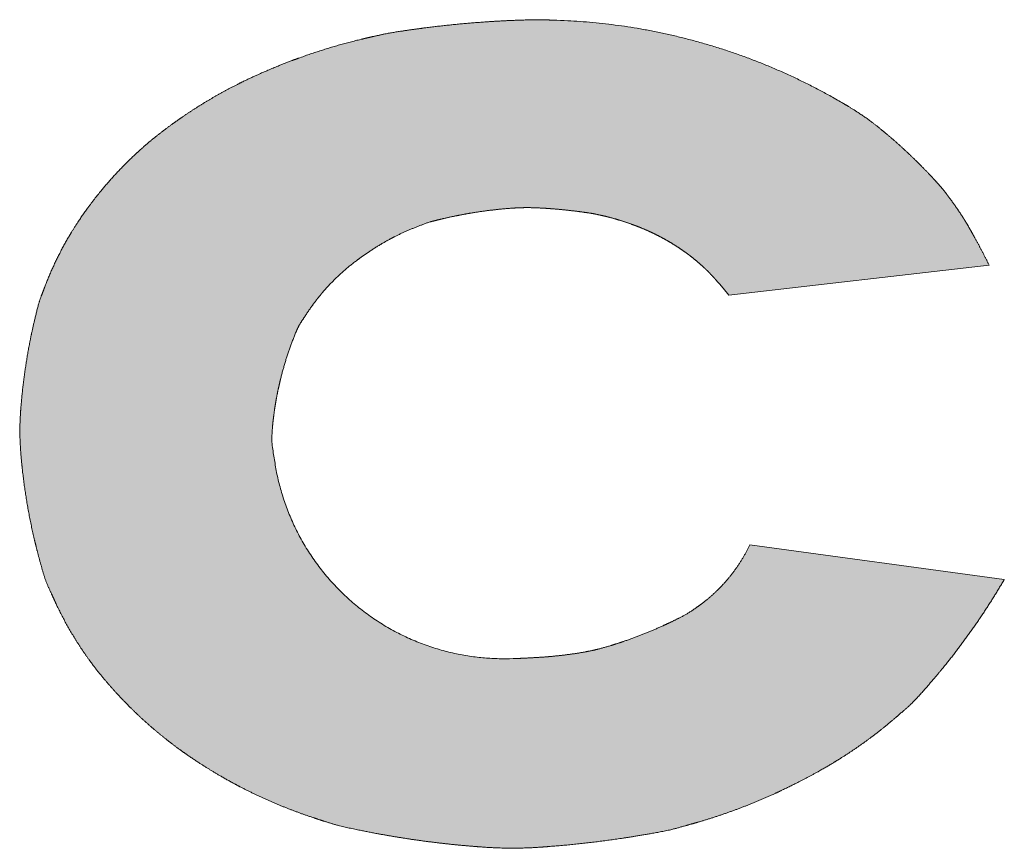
# Model space of a CAD drawing. Header units: millimetres. Extents: x 0 to 594, y 0 to 420.
# Tile 23 of 61: x 458.73 to 460.7, y 23.74 to 25.4. Entities that reach past the tile are written whole.
import ezdxf

# ---------------------------------------------------------------- set-up
doc = ezdxf.new("R2010")
doc.units = ezdxf.units.MM

# ---------------------------------------------------------------- blocks, each defined once
blk = doc.blocks.new('EV Logo')
at = {"linetype": 'Continuous'}
h = blk.add_hatch(color=7, dxfattribs=at)
edge = h.paths.add_edge_path(flags=0)
edge.add_spline(control_points=[(15.095, 2.6829), (15.0727, 2.6364), (15.04, 2.5964), (14.9989, 2.5652), (14.9943, 2.5618), (14.9851, 2.5552), (14.9709, 2.5455), (14.9473, 2.5331), (14.9283, 2.524), (14.9142, 2.5178), (14.8862, 2.5052), (14.8575, 2.4942), (14.8282, 2.4848), (14.8195, 2.482), (14.8019, 2.4766), (14.775, 2.47), (14.7569, 2.4669), (14.7478, 2.4655), (14.7235, 2.4618), (14.6992, 2.4592), (14.6747, 2.4576), (14.6665, 2.4571), (14.6502, 2.4562), (14.6256, 2.455), (14.6092, 2.4546), (14.601, 2.4547), (14.3572, 2.4558), (14.1742, 2.6169), (14.1423, 2.8586), (14.1415, 2.8643), (14.1402, 2.8756), (14.1372, 2.8928), (14.1383, 2.9098), (14.1399, 2.9268), (14.1419, 2.9438), (14.1435, 2.955), (14.1444, 2.9606), (14.1498, 2.9943), (14.1577, 3.0274), (14.1682, 3.0599), (14.17, 3.0653), (14.1736, 3.076), (14.1795, 3.092), (14.1858, 3.1078), (14.1924, 3.1232), (14.2022, 3.1371), (14.2082, 3.1465), (14.2113, 3.1511), (14.2301, 3.1789), (14.252, 3.2042), (14.2769, 3.2267), (14.2845, 3.2336), (14.3001, 3.2467), (14.3249, 3.2648), (14.342, 3.276), (14.3507, 3.2813), (14.3744, 3.2959), (14.3993, 3.3082), (14.4252, 3.3184), (14.4295, 3.3201), (14.4381, 3.3234), (14.4511, 3.3285), (14.4747, 3.3346), (14.494, 3.339), (14.5088, 3.342), (14.5385, 3.3479), (14.5685, 3.3523), (14.5986, 3.3552), (14.6072, 3.356), (14.6246, 3.3574), (14.6508, 3.3583), (14.6682, 3.3575), (14.6768, 3.3571), (14.6988, 3.3559), (14.7207, 3.354), (14.7426, 3.3513), (14.7535, 3.35), (14.7673, 3.3481), (14.784, 3.3455), (14.7927, 3.3435), (14.7984, 3.3422), (14.8013, 3.3416), (14.8185, 3.3376), (14.8355, 3.3326), (14.8522, 3.3268), (14.8573, 3.325), (14.8673, 3.3214), (14.8822, 3.3154), (14.8919, 3.311), (14.8968, 3.3088), (14.9098, 3.3027), (14.9225, 3.296), (14.9348, 3.2887), (14.9388, 3.2863), (14.9467, 3.2815), (14.9583, 3.2738), (14.9658, 3.2685), (14.9695, 3.2657), (14.9803, 3.2578), (14.9906, 3.2492), (15.0005, 3.2402), (15.0021, 3.2387), (15.0054, 3.2356), (15.0103, 3.231), (15.0167, 3.2243), (15.0215, 3.2192), (15.0247, 3.2156), (15.0344, 3.2049), (15.0437, 3.1939), (15.0527, 3.1825)], knot_values=[0, 0, 0, 0, 0.06208, 0.06208, 0.06208, 0.069036, 0.075992, 0.082948, 0.10177, 0.10177, 0.10177, 0.139402, 0.139402, 0.139402, 0.150661, 0.161919, 0.173177, 0.173177, 0.173177, 0.203181, 0.203181, 0.203181, 0.213218, 0.223255, 0.233292, 0.233292, 0.233292, 0.482906, 0.482906, 0.482906, 0.489905, 0.496904, 0.503902, 0.510856, 0.517811, 0.524765, 0.524765, 0.524765, 0.566458, 0.566458, 0.566458, 0.573412, 0.580367, 0.587321, 0.59415, 0.600979, 0.607808, 0.607808, 0.607808, 0.648708, 0.648708, 0.648708, 0.661197, 0.673686, 0.686175, 0.686175, 0.686175, 0.720161, 0.720161, 0.720161, 0.725831, 0.731501, 0.737171, 0.755702, 0.755702, 0.755702, 0.792752, 0.792752, 0.792752, 0.803406, 0.81406, 0.824715, 0.824715, 0.824715, 0.851665, 0.851665, 0.851665, 0.865142, 0.868754, 0.872367, 0.875979, 0.875979, 0.875979, 0.897645, 0.897645, 0.897645, 0.904185, 0.910725, 0.917265, 0.917265, 0.917265, 0.934839, 0.934839, 0.934839, 0.9405, 0.946161, 0.951822, 0.951822, 0.951822, 0.968213, 0.968213, 0.968213, 0.970946, 0.973679, 0.976411, 0.982309, 0.982309, 0.982309, 1, 1, 1, 1], weights=[1, 0.981261, 0.981261, 1, 1, 1, 1, 1, 1, 1, 0.999042, 0.999042, 1, 1, 1, 1, 1, 1, 0.999394, 0.999394, 1, 1, 1, 1, 1, 1, 0.83569, 0.83569, 1, 1, 1, 1, 1, 1, 1, 1, 1, 0.997971, 0.997971, 1, 1, 1, 1, 1, 1, 1, 1, 1, 0.995074, 0.995074, 1, 1, 1, 1, 1, 1, 0.997454, 0.997454, 1, 1, 1, 1, 1, 1, 1, 0.999127, 0.999127, 1, 1, 1, 1, 1, 1, 0.999647, 0.999647, 1, 1, 1, 1, 1, 1, 1, 0.999032, 0.999032, 1, 1, 1, 1, 1, 1, 0.999202, 0.999202, 1, 1, 1, 1, 1, 1, 0.999047, 0.999047, 1, 1, 1, 1, 1, 1, 1, 0.999637, 0.999637, 1], degree=3, periodic=0)
edge.add_line((15.0527, 3.1825), (15.5736, 3.243))
edge.add_spline(control_points=[(15.5736, 3.243), (15.5641, 3.2621), (15.5542, 3.2811), (15.5439, 3.2997), (15.5404, 3.306), (15.5356, 3.3146), (15.5292, 3.3256), (15.5248, 3.3327), (15.5219, 3.3374), (15.5204, 3.3397), (15.5114, 3.3538), (15.5018, 3.3676), (15.4917, 3.3809), (15.4901, 3.3831), (15.4867, 3.3875), (15.4817, 3.3943), (15.4725, 3.4047), (15.465, 3.4129), (15.4593, 3.4191), (15.4299, 3.4506), (15.3986, 3.4802), (15.3656, 3.5078), (15.3568, 3.5152), (15.3391, 3.5295), (15.3109, 3.5492), (15.2914, 3.561), (15.2815, 3.5668), (15.1061, 3.6699), (14.9106, 3.7266), (14.7072, 3.7332), (14.7001, 3.7335), (14.6861, 3.7338), (14.6649, 3.7342), (14.6298, 3.7334), (14.6017, 3.7321), (14.5807, 3.7308), (14.5386, 3.7282), (14.4966, 3.7244), (14.4547, 3.7192), (14.4338, 3.7166), (14.4056, 3.7127), (14.3702, 3.7071), (14.3485, 3.7023), (14.3341, 3.6991), (14.3269, 3.6974), (14.2836, 3.6874), (14.241, 3.6749), (14.1992, 3.66), (14.1853, 3.6551), (14.1576, 3.6446), (14.1166, 3.6275), (14.0898, 3.615), (14.0765, 3.6085), (14.0367, 3.5888), (13.9983, 3.5664), (13.9616, 3.5414), (13.9555, 3.5372), (13.9433, 3.5287), (13.9254, 3.5156), (13.9091, 3.503), (13.8942, 3.4911), (13.881, 3.4796), (13.8724, 3.4718), (13.8681, 3.4678), (13.8423, 3.4442), (13.8183, 3.4187), (13.7961, 3.3917), (13.7885, 3.3825), (13.7738, 3.3637), (13.7529, 3.3344), (13.7401, 3.3142), (13.734, 3.304), (13.7152, 3.2724), (13.699, 3.2394), (13.6857, 3.2051), (13.6834, 3.1994), (13.6791, 3.1879), (13.6724, 3.1707), (13.6641, 3.1388), (13.6582, 3.1126), (13.6541, 3.0922), (13.6461, 3.0515), (13.6402, 3.0104), (13.6365, 2.969), (13.6352, 2.9543), (13.6331, 2.9249), (13.6339, 2.8804), (13.6366, 2.8511), (13.6382, 2.8364), (13.6432, 2.7896), (13.6511, 2.7431), (13.6617, 2.6972), (13.6635, 2.6895), (13.6672, 2.6743), (13.6732, 2.6515), (13.6794, 2.6294), (13.6859, 2.6081), (13.6952, 2.5885), (13.7011, 2.5753), (13.7041, 2.5688), (13.7223, 2.5294), (13.744, 2.492), (13.7692, 2.4567), (13.7775, 2.445), (13.7949, 2.4222), (13.8232, 2.3895), (13.843, 2.3688), (13.8531, 2.3586), (13.8835, 2.3283), (13.9161, 2.3004), (13.9507, 2.2749), (13.951, 2.2747), (13.9513, 2.2745), (13.9643, 2.265), (13.9903, 2.2471), (14.0307, 2.2221), (14.0583, 2.2067), (14.0723, 2.1994), (14.1189, 2.175), (14.1674, 2.1543), (14.2173, 2.1377), (14.2256, 2.1349), (14.2423, 2.1296), (14.2674, 2.1214), (14.3113, 2.1116), (14.3469, 2.1047), (14.374, 2.1001), (14.4281, 2.0908), (14.4826, 2.0839), (14.5374, 2.0794), (14.5546, 2.0779), (14.589, 2.0755), (14.6411, 2.0751), (14.6755, 2.0773), (14.6927, 2.0787), (14.7414, 2.0824), (14.79, 2.0879), (14.8383, 2.0951), (14.8624, 2.0987), (14.8954, 2.1042), (14.9372, 2.1122), (14.9634, 2.1197), (14.9809, 2.1246), (14.9896, 2.1271), (15.0419, 2.1423), (15.093, 2.1612), (15.1426, 2.1838), (15.1576, 2.1907), (15.1875, 2.2051), (15.2316, 2.2284), (15.2602, 2.2452), (15.2742, 2.254), (15.3125, 2.2779), (15.3489, 2.3046), (15.3832, 2.334), (15.3889, 2.3389), (15.4002, 2.3488), (15.4176, 2.3634), (15.4441, 2.3922), (15.4648, 2.4162), (15.4801, 2.4349), (15.5261, 2.4911), (15.5674, 2.5507), (15.604, 2.6133)], knot_values=[0, 0, 0, 0, 0.012341, 0.012341, 0.012341, 0.016455, 0.018064, 0.019673, 0.021282, 0.021282, 0.021282, 0.030936, 0.030936, 0.030936, 0.032545, 0.034154, 0.035763, 0.040591, 0.040591, 0.040591, 0.065465, 0.065465, 0.065465, 0.07206, 0.078654, 0.085249, 0.085249, 0.085249, 0.200459, 0.200459, 0.200459, 0.204524, 0.208589, 0.212654, 0.22484, 0.22484, 0.22484, 0.249207, 0.249207, 0.249207, 0.261392, 0.265665, 0.269938, 0.27421, 0.27421, 0.27421, 0.299835, 0.299835, 0.299835, 0.308381, 0.316928, 0.325474, 0.325474, 0.325474, 0.35112, 0.35112, 0.35112, 0.355397, 0.359674, 0.363951, 0.367318, 0.370685, 0.374052, 0.374052, 0.374052, 0.394241, 0.394241, 0.394241, 0.401141, 0.408042, 0.414942, 0.414942, 0.414942, 0.436152, 0.436152, 0.436152, 0.43969, 0.443228, 0.446766, 0.458762, 0.458762, 0.458762, 0.482745, 0.482745, 0.482745, 0.491259, 0.499774, 0.508288, 0.508288, 0.508288, 0.5355, 0.5355, 0.5355, 0.540037, 0.544574, 0.549111, 0.553276, 0.557441, 0.561606, 0.561606, 0.561606, 0.586569, 0.586569, 0.586569, 0.594858, 0.603147, 0.611437, 0.611437, 0.611437, 0.636208, 0.636208, 0.636208, 0.63641, 0.63641, 0.645534, 0.654658, 0.663781, 0.663781, 0.663781, 0.694149, 0.694149, 0.694149, 0.699215, 0.70428, 0.709345, 0.725219, 0.725219, 0.725219, 0.75696, 0.75696, 0.75696, 0.766936, 0.776912, 0.786888, 0.786888, 0.786888, 0.8151, 0.8151, 0.8151, 0.829209, 0.83445, 0.839691, 0.844933, 0.844933, 0.844933, 0.87636, 0.87636, 0.87636, 0.885941, 0.895522, 0.905103, 0.905103, 0.905103, 0.931147, 0.931147, 0.931147, 0.935491, 0.939834, 0.944178, 0.958143, 0.958143, 0.958143, 1, 1, 1, 1], weights=[1, 0.999832, 0.999832, 1, 1, 1, 1, 1, 1, 1, 0.999442, 0.999442, 1, 1, 1, 1, 1, 1, 1, 0.998722, 0.998722, 1, 1, 1, 1, 1, 1, 0.979411, 0.979411, 1, 1, 1, 1, 1, 1, 1, 0.999685, 0.999685, 1, 1, 1, 1, 1, 1, 1, 0.998891, 0.998891, 1, 1, 1, 1, 1, 1, 0.99839, 0.99839, 1, 1, 1, 1, 1, 1, 1, 1, 1, 0.998394, 0.998394, 1, 1, 1, 1, 1, 1, 0.997692, 0.997692, 1, 1, 1, 1, 1, 1, 1, 0.999069, 0.999069, 1, 1, 1, 1, 1, 1, 0.998825, 0.998825, 1, 1, 1, 1, 1, 1, 1, 1, 1, 0.997093, 0.997093, 1, 1, 1, 1, 1, 1, 0.998124, 0.998124, 1, 1, 1, 1, 1, 1, 1, 1, 0.997839, 0.997839, 1, 1, 1, 1, 1, 1, 1, 0.999375, 0.999375, 1, 1, 1, 1, 1, 1, 0.999583, 0.999583, 1, 1, 1, 1, 1, 1, 1, 0.998248, 0.998248, 1, 1, 1, 1, 1, 1, 0.998093, 0.998093, 1, 1, 1, 1, 1, 1, 1, 0.997956, 0.997956, 1], degree=3, periodic=0)
edge.add_line((15.604, 2.6133), (15.095, 2.6829))
at = {"color": 7, "linetype": 'Continuous', "lineweight": 18}
for p, q in [((15.0527, 3.1825), (15.5736, 3.243)), ((15.095, 2.6829), (15.604, 2.6133))]:
    blk.add_line(p, q, dxfattribs=at)
for points, weights, knots in [([(15.5736, 3.243), (15.5641, 3.2621), (15.5542, 3.2811), (15.5439, 3.2997), (15.5404, 3.306), (15.5356, 3.3146), (15.5292, 3.3256), (15.5248, 3.3327), (15.5219, 3.3374), (15.5204, 3.3397), (15.5114, 3.3538), (15.5018, 3.3676), (15.4917, 3.3809), (15.4901, 3.3831), (15.4867, 3.3875), (15.4817, 3.3943), (15.4725, 3.4047), (15.465, 3.4129), (15.4593, 3.4191), (15.4299, 3.4506), (15.3986, 3.4802), (15.3656, 3.5078), (15.3568, 3.5152), (15.3391, 3.5295), (15.3109, 3.5492), (15.2914, 3.561), (15.2815, 3.5668), (15.1061, 3.6699), (14.9106, 3.7266), (14.7072, 3.7332), (14.7001, 3.7335), (14.6861, 3.7338), (14.6649, 3.7342), (14.6298, 3.7334), (14.6017, 3.7321), (14.5807, 3.7308), (14.5386, 3.7282), (14.4966, 3.7244), (14.4547, 3.7192), (14.4338, 3.7166), (14.4056, 3.7127), (14.3702, 3.7071), (14.3485, 3.7023), (14.3341, 3.6991), (14.3269, 3.6974), (14.2836, 3.6874), (14.241, 3.6749), (14.1992, 3.66), (14.1853, 3.6551), (14.1576, 3.6446), (14.1166, 3.6275), (14.0898, 3.615), (14.0765, 3.6085), (14.0367, 3.5888), (13.9983, 3.5664), (13.9616, 3.5414), (13.9555, 3.5372), (13.9433, 3.5287), (13.9254, 3.5156), (13.9091, 3.503), (13.8942, 3.4911), (13.881, 3.4796), (13.8724, 3.4718), (13.8681, 3.4678), (13.8423, 3.4442), (13.8183, 3.4187), (13.7961, 3.3917), (13.7885, 3.3825), (13.7738, 3.3637), (13.7529, 3.3344), (13.7401, 3.3142), (13.734, 3.304), (13.7152, 3.2724), (13.699, 3.2394), (13.6857, 3.2051), (13.6834, 3.1994), (13.6791, 3.1879), (13.6724, 3.1707), (13.6641, 3.1388), (13.6582, 3.1126), (13.6541, 3.0922), (13.6461, 3.0515), (13.6402, 3.0104), (13.6365, 2.969), (13.6352, 2.9543), (13.6331, 2.9249), (13.6339, 2.8804), (13.6366, 2.8511), (13.6382, 2.8364), (13.6432, 2.7896), (13.6511, 2.7431), (13.6617, 2.6972), (13.6635, 2.6895), (13.6672, 2.6743), (13.6732, 2.6515), (13.6794, 2.6294), (13.6859, 2.6081), (13.6952, 2.5885), (13.7011, 2.5753), (13.7041, 2.5688), (13.7223, 2.5294), (13.744, 2.492), (13.7692, 2.4567), (13.7775, 2.445), (13.7949, 2.4222), (13.8232, 2.3895), (13.843, 2.3688), (13.8531, 2.3586), (13.8835, 2.3283), (13.9161, 2.3004), (13.9507, 2.2749), (13.951, 2.2747), (13.9513, 2.2745), (13.9643, 2.265), (13.9903, 2.2471), (14.0307, 2.2221), (14.0583, 2.2067), (14.0723, 2.1994), (14.1189, 2.175), (14.1674, 2.1543), (14.2173, 2.1377), (14.2256, 2.1349), (14.2423, 2.1296), (14.2674, 2.1214), (14.3113, 2.1116), (14.3469, 2.1047), (14.374, 2.1001), (14.4281, 2.0908), (14.4826, 2.0839), (14.5374, 2.0794), (14.5546, 2.0779), (14.589, 2.0755), (14.6411, 2.0751), (14.6755, 2.0773), (14.6927, 2.0787), (14.7414, 2.0824), (14.79, 2.0879), (14.8383, 2.0951), (14.8624, 2.0987), (14.8954, 2.1042), (14.9372, 2.1122), (14.9634, 2.1197), (14.9809, 2.1246), (14.9896, 2.1271), (15.0419, 2.1423), (15.093, 2.1612), (15.1426, 2.1838), (15.1576, 2.1907), (15.1875, 2.2051), (15.2316, 2.2284), (15.2602, 2.2452), (15.2742, 2.254), (15.3125, 2.2779), (15.3489, 2.3046), (15.3832, 2.334), (15.3889, 2.3389), (15.4002, 2.3488), (15.4176, 2.3634), (15.4441, 2.3922), (15.4648, 2.4162), (15.4801, 2.4349), (15.5261, 2.4911), (15.5674, 2.5507), (15.604, 2.6133)], [1, 0.999831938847, 0.999831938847, 1, 1, 1, 1, 1, 1, 1, 0.999442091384, 0.999442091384, 1, 1, 1, 1, 1, 1, 1, 0.998722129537, 0.998722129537, 1, 1, 1, 1, 1, 1, 0.979411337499, 0.979411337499, 1, 1, 1, 1, 1, 1, 1, 0.999684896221, 0.999684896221, 1, 1, 1, 1, 1, 1, 1, 0.998891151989, 0.998891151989, 1, 1, 1, 1, 1, 1, 0.99839007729, 0.99839007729, 1, 1, 1, 1, 1, 1, 1, 1, 1, 0.998393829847, 0.998393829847, 1, 1, 1, 1, 1, 1, 0.997691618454, 0.997691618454, 1, 1, 1, 1, 1, 1, 1, 0.999068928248, 0.999068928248, 1, 1, 1, 1, 1, 1, 0.998825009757, 0.998825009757, 1, 1, 1, 1, 1, 1, 1, 1, 1, 0.997092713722, 0.997092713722, 1, 1, 1, 1, 1, 1, 0.998124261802, 0.998124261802, 1, 1, 1, 1, 1, 1, 1, 1, 0.997839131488, 0.997839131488, 1, 1, 1, 1, 1, 1, 1, 0.999374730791, 0.999374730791, 1, 1, 1, 1, 1, 1, 0.99958303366, 0.99958303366, 1, 1, 1, 1, 1, 1, 1, 0.998247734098, 0.998247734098, 1, 1, 1, 1, 1, 1, 0.998092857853, 0.998092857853, 1, 1, 1, 1, 1, 1, 1, 0.997956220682, 0.997956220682, 1], [0, 0, 0, 0, 0.012341, 0.012341, 0.012341, 0.016455, 0.018064, 0.019673, 0.021282, 0.021282, 0.021282, 0.030936, 0.030936, 0.030936, 0.032545, 0.034154, 0.035763, 0.040591, 0.040591, 0.040591, 0.065465, 0.065465, 0.065465, 0.07206, 0.078654, 0.085249, 0.085249, 0.085249, 0.200459, 0.200459, 0.200459, 0.204524, 0.208589, 0.212654, 0.22484, 0.22484, 0.22484, 0.249207, 0.249207, 0.249207, 0.261392, 0.265665, 0.269938, 0.27421, 0.27421, 0.27421, 0.299835, 0.299835, 0.299835, 0.308381, 0.316928, 0.325474, 0.325474, 0.325474, 0.35112, 0.35112, 0.35112, 0.355397, 0.359674, 0.363951, 0.367318, 0.370685, 0.374052, 0.374052, 0.374052, 0.394241, 0.394241, 0.394241, 0.401141, 0.408042, 0.414942, 0.414942, 0.414942, 0.436152, 0.436152, 0.436152, 0.43969, 0.443228, 0.446766, 0.458762, 0.458762, 0.458762, 0.482745, 0.482745, 0.482745, 0.491259, 0.499774, 0.508288, 0.508288, 0.508288, 0.5355, 0.5355, 0.5355, 0.540037, 0.544574, 0.549111, 0.553276, 0.557441, 0.561606, 0.561606, 0.561606, 0.586569, 0.586569, 0.586569, 0.594858, 0.603147, 0.611437, 0.611437, 0.611437, 0.636208, 0.636208, 0.636208, 0.63641, 0.63641, 0.645534, 0.654658, 0.663781, 0.663781, 0.663781, 0.694149, 0.694149, 0.694149, 0.699215, 0.70428, 0.709345, 0.725219, 0.725219, 0.725219, 0.75696, 0.75696, 0.75696, 0.766936, 0.776912, 0.786888, 0.786888, 0.786888, 0.8151, 0.8151, 0.8151, 0.829209, 0.83445, 0.839691, 0.844933, 0.844933, 0.844933, 0.87636, 0.87636, 0.87636, 0.885941, 0.895522, 0.905103, 0.905103, 0.905103, 0.931147, 0.931147, 0.931147, 0.935491, 0.939834, 0.944178, 0.958143, 0.958143, 0.958143, 1, 1, 1, 1]), ([(15.0527, 3.1825), (15.0437, 3.1939), (15.0344, 3.2049), (15.0247, 3.2156), (15.0215, 3.2192), (15.0167, 3.2243), (15.0103, 3.231), (15.0054, 3.2356), (15.0021, 3.2387), (15.0005, 3.2402), (14.9906, 3.2492), (14.9803, 3.2578), (14.9695, 3.2657), (14.9658, 3.2685), (14.9583, 3.2738), (14.9467, 3.2815), (14.9388, 3.2863), (14.9348, 3.2887), (14.9225, 3.296), (14.9098, 3.3027), (14.8968, 3.3088), (14.8919, 3.311), (14.8822, 3.3154), (14.8673, 3.3214), (14.8573, 3.325), (14.8522, 3.3268), (14.8355, 3.3326), (14.8185, 3.3376), (14.8013, 3.3416), (14.7984, 3.3422), (14.7927, 3.3435), (14.784, 3.3455), (14.7673, 3.3481), (14.7535, 3.35), (14.7426, 3.3513), (14.7207, 3.354), (14.6988, 3.3559), (14.6768, 3.3571), (14.6682, 3.3575), (14.6508, 3.3583), (14.6246, 3.3574), (14.6072, 3.356), (14.5986, 3.3552), (14.5685, 3.3523), (14.5385, 3.3479), (14.5088, 3.342), (14.494, 3.339), (14.4747, 3.3346), (14.4511, 3.3285), (14.4381, 3.3234), (14.4295, 3.3201), (14.4252, 3.3184), (14.3993, 3.3082), (14.3744, 3.2959), (14.3507, 3.2813), (14.342, 3.276), (14.3249, 3.2648), (14.3001, 3.2467), (14.2845, 3.2336), (14.2769, 3.2267), (14.252, 3.2042), (14.2301, 3.1789), (14.2113, 3.1511), (14.2082, 3.1465), (14.2022, 3.1371), (14.1924, 3.1232), (14.1858, 3.1078), (14.1795, 3.092), (14.1736, 3.076), (14.17, 3.0653), (14.1682, 3.0599), (14.1577, 3.0274), (14.1498, 2.9943), (14.1444, 2.9606), (14.1435, 2.955), (14.1419, 2.9438), (14.1399, 2.9268), (14.1383, 2.9098), (14.1372, 2.8928), (14.1402, 2.8756), (14.1415, 2.8643), (14.1423, 2.8586), (14.1742, 2.6169), (14.3572, 2.4558), (14.601, 2.4547), (14.6092, 2.4546), (14.6256, 2.455), (14.6502, 2.4562), (14.6665, 2.4571), (14.6747, 2.4576), (14.6992, 2.4592), (14.7235, 2.4618), (14.7478, 2.4655), (14.7569, 2.4669), (14.775, 2.47), (14.8019, 2.4766), (14.8195, 2.482), (14.8282, 2.4848), (14.8575, 2.4942), (14.8862, 2.5052), (14.9142, 2.5178), (14.9283, 2.524), (14.9473, 2.5331), (14.9709, 2.5455), (14.9851, 2.5552), (14.9943, 2.5618), (14.9989, 2.5652), (15.04, 2.5964), (15.0727, 2.6364), (15.095, 2.6829)], [1, 0.999637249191, 0.999637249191, 1, 1, 1, 1, 1, 1, 1, 0.999047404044, 0.999047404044, 1, 1, 1, 1, 1, 1, 0.999201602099, 0.999201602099, 1, 1, 1, 1, 1, 1, 0.999031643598, 0.999031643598, 1, 1, 1, 1, 1, 1, 1, 0.999647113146, 0.999647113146, 1, 1, 1, 1, 1, 1, 0.999126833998, 0.999126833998, 1, 1, 1, 1, 1, 1, 1, 0.997453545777, 0.997453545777, 1, 1, 1, 1, 1, 1, 0.995074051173, 0.995074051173, 1, 1, 1, 1, 1, 1, 1, 1, 1, 0.997970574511, 0.997970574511, 1, 1, 1, 1, 1, 1, 1, 1, 1, 0.835689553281, 0.835689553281, 1, 1, 1, 1, 1, 1, 0.999393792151, 0.999393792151, 1, 1, 1, 1, 1, 1, 0.999042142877, 0.999042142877, 1, 1, 1, 1, 1, 1, 1, 0.981261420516, 0.981261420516, 1], [0, 0, 0, 0, 0.017691, 0.017691, 0.017691, 0.023589, 0.026321, 0.029054, 0.031787, 0.031787, 0.031787, 0.048178, 0.048178, 0.048178, 0.053839, 0.0595, 0.065161, 0.065161, 0.065161, 0.082735, 0.082735, 0.082735, 0.089275, 0.095815, 0.102355, 0.102355, 0.102355, 0.124021, 0.124021, 0.124021, 0.127633, 0.131246, 0.134858, 0.148335, 0.148335, 0.148335, 0.175285, 0.175285, 0.175285, 0.18594, 0.196594, 0.207248, 0.207248, 0.207248, 0.244298, 0.244298, 0.244298, 0.262829, 0.268499, 0.274169, 0.279839, 0.279839, 0.279839, 0.313825, 0.313825, 0.313825, 0.326314, 0.338803, 0.351292, 0.351292, 0.351292, 0.392192, 0.392192, 0.392192, 0.399021, 0.40585, 0.412679, 0.419633, 0.426588, 0.433542, 0.433542, 0.433542, 0.475235, 0.475235, 0.475235, 0.482189, 0.489144, 0.496098, 0.503096, 0.510095, 0.517094, 0.517094, 0.517094, 0.766708, 0.766708, 0.766708, 0.776745, 0.786782, 0.796819, 0.796819, 0.796819, 0.826823, 0.826823, 0.826823, 0.838081, 0.849339, 0.860598, 0.860598, 0.860598, 0.89823, 0.89823, 0.89823, 0.917052, 0.924008, 0.930964, 0.93792, 0.93792, 0.93792, 1, 1, 1, 1])]:
    blk.add_rational_spline(points, weights, degree=3, knots=knots, dxfattribs=at)

msp = doc.modelspace()

# ---------------------------------------------------------------- block references
at = {"color": 7, "linetype": 'Continuous'}
msp.add_blockref('EV Logo', (445.1, 21.6682), dxfattribs=at)

doc.saveas('drawing.dxf')
